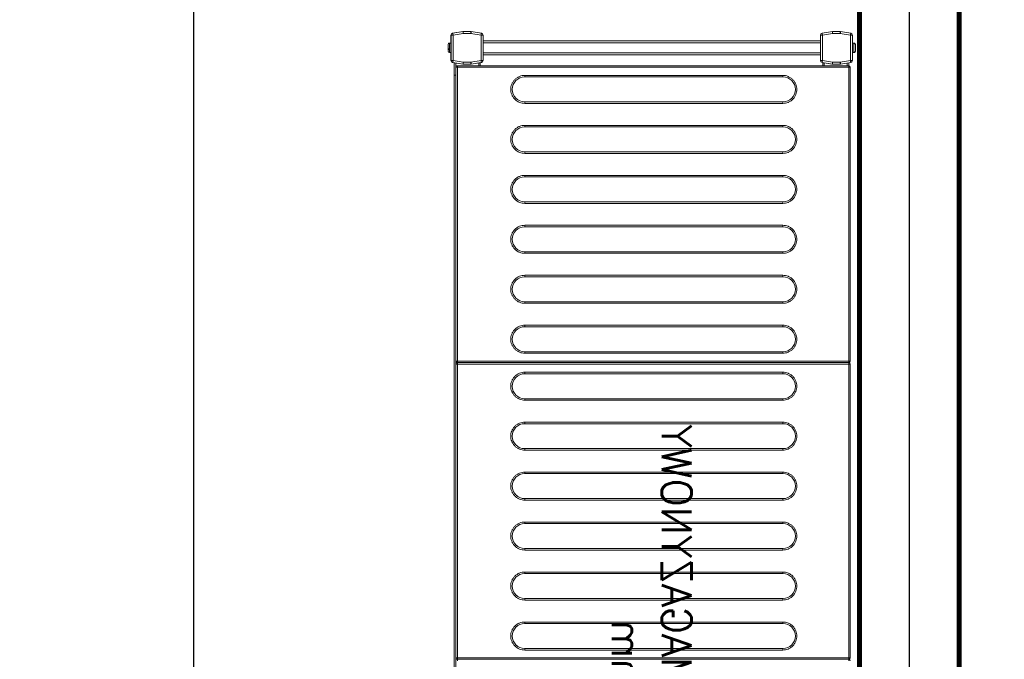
# Model space of a CAD drawing. Header units: millimetres. Extents: x 6161 to 8965, y -9035 to -5431.
# Tile 123 of 256: x 7979 to 8078, y -7095 to -7031. Entities that reach past the tile are written whole.
import ezdxf

# ---------------------------------------------------------------- set-up
doc = ezdxf.new("R2010")
doc.units = ezdxf.units.MM
doc.layers.add('Komory', color=132, linetype='Continuous')
doc.layers.add('Regały', color=3, linetype='Continuous')
doc.styles.add('Arch-Dim', font='romans.shx', dxfattribs={"width": 0.75})
doc.styles.add('RomanS', font='romans.shx')
doc.linetypes.add('BATTING', pattern='A,0.0001,-0.1,[134,ltypeshp.shx,S=0.1,R=0,X=-0.1,Y=0],-0.2,[134,ltypeshp.shx,S=0.1,R=180,X=0.1,Y=0],-0.1', length=0.4001)
doc.dimstyles.new('Standard 50', dxfattribs={"dimscale": 20, "dimtxt": 0.18, "dimasz": 0.18, "dimexe": 0.18, "dimexo": 0.0625, "dimgap": 0.09, "dimtad": 1, "dimdec": 1, "dimzin": 0, "dimdsep": 46, "dimtxsty": 'Arch-Dim', "dimcen": 0.09, "dimclrd": 2, "dimclre": 2, "dimclrt": 1, "dimadec": 0, "dimazin": 0, "dimtfac": 1, "dimtdec": 1, "dimtofl": 0, "dimtmove": 0, "dimatfit": 3, "dimfxl": 0, "dimtolj": 1, "dimtzin": 0, "dimarcsym": 0})

# ---------------------------------------------------------------- blocks, each defined once
blk = doc.blocks.new('*U586')
at = {"const_width": 0.5}
blk.add_lwpolyline([(140, 330), (140, 340), (200, 340), (200, 0), (0, 0), (0, 340), (60, 340), (60, 330), (10, 330), (10, 10), (190, 10), (190, 330)], close=True, dxfattribs=at)
blk = doc.blocks.new('*D584')
at = {"color": 2, "lineweight": -2, "transparency": 16777216}
for p, q in [((41.25, 340), (80.249, 340)), ((76.649, 336.4), (76.649, 3.6)), ((41.25, 0), (80.249, 0))]:
    blk.add_line(p, q, dxfattribs=at)
at = {"color": 2, "transparency": 16777216}
for points in [[(76.049, 336.4), (77.249, 336.4), (76.649, 340)], [(76.049, 3.6), (77.249, 3.6), (76.649, 0)]]:
    blk.add_solid(points, dxfattribs=at)
at = {"layer": 'Defpoints', "color": 0, "transparency": 16777216}
for p in [(40, 340), (40, 0), (76.649, 0)]:
    blk.add_point(p, dxfattribs=at)
at = {"color": 1, "transparency": 16777216, "insert": (73.049, 170), "char_height": 3.6, "attachment_point": 5, "rotation": 90, "style": 'Arch-Dim'}
blk.add_mtext('\\A1;340.0', dxfattribs=at)
blk = doc.blocks.new('*U60')
at = {"lineweight": 15}
for p, q in [((82.833, -0.665), (82.683, -0.665)), ((82.833, -39.865), (82.833, -0.665)), ((82.983, -0.665), (82.833, -0.665)), ((82.983, -0.559), (82.983, -0.515)), ((112.383, -0.515), (82.983, -0.515)), ((82.983, -0.665), (82.983, -0.559)), ((82.983, -0.665), (82.983, -39.865)), ((112.383, -0.665), (82.983, -0.665)), ((112.383, -0.515), (112.383, -0.559)), ((112.383, -0.559), (112.383, -0.665)), ((112.383, -39.865), (112.383, -0.665)), ((112.533, -0.665), (112.383, -0.665)), ((112.533, -0.665), (112.533, -39.865)), ((112.683, -0.665), (112.533, -0.665)), ((112.683, -0.559), (112.683, -0.515)), ((142.083, -0.515), (112.683, -0.515)), ((112.683, -0.665), (112.683, -0.559)), ((112.683, -0.665), (112.683, -39.865)), ((142.083, -0.665), (112.683, -0.665)), ((142.083, -0.515), (142.083, -0.559)), ((142.083, -0.559), (142.083, -0.665)), ((142.083, -39.865), (142.083, -0.665)), ((142.233, -0.665), (142.083, -0.665)), ((142.233, -39.865), (142.233, -0.665)), ((142.233, -0.675), (142.529, -0.675)), ((142.233, -0.825), (142.502, -0.825)), ((142.566, -0.465), (142.386, -1.483)), ((142.763, -0.5), (142.583, -1.517)), ((142.763, -0.3), (142.763, -0.5)), ((145.287, -0.3), (142.763, -0.3)), ((145.287, -0.5), (142.763, -0.5)), ((143.55, -0.15), (143.55, -0.3)), ((144.5, -0.15), (143.55, -0.15)), ((143.557, -0.12), (143.553, -0.12)), ((144.497, -0.12), (144.493, -0.12)), ((144.5, -0.3), (144.5, -0.15)), ((145.287, -0.5), (145.287, -0.3)), ((145.466, -1.517), (145.287, -0.5)), ((145.663, -1.483), (145.484, -0.465)), ((145.484, -0.465), (145.666, -1.5)), ((142.383, -1.5), (142.386, -1.483)), ((142.383, -1.517), (142.383, -1.5)), ((142.583, -1.517), (142.383, -1.517)), ((142.383, -1.517), (142.383, -2.3)), ((142.583, -1.517), (142.583, -2.283)), ((145.466, -2.283), (145.466, -1.517)), ((145.666, -1.517), (145.466, -1.517)), ((145.666, -1.5), (145.666, -2.3)), ((145.666, -2.3), (145.666, -1.517)), ((142.383, -2.375), (142.383, -2.3)), ((142.383, -2.3), (142.566, -3.335)), ((142.515, -3.125), (142.383, -2.375)), ((142.583, -2.283), (142.763, -3.3)), ((145.287, -3.3), (145.466, -2.283)), ((145.484, -3.335), (145.666, -2.3)), ((145.666, -2.3), (145.484, -3.335)), ((142.233, -3.125), (142.515, -3.125)), ((142.233, -3.275), (142.542, -3.275)), ((142.763, -3.3), (145.287, -3.3)), ((142.763, -3.3), (142.763, -3.5)), ((142.763, -3.5), (145.287, -3.5)), ((143.325, -37.291), (143.325, -3.5)), ((143.525, -37.291), (143.525, -3.5)), ((144.525, -37.291), (144.525, -3.5)), ((144.725, -37.291), (144.725, -3.5)), ((145.287, -3.5), (145.287, -3.3)), ((142.566, -37.457), (142.386, -38.474)), ((142.763, -37.291), (142.763, -37.491)), ((145.287, -37.291), (142.763, -37.291)), ((145.287, -37.491), (145.287, -37.291)), ((145.663, -38.474), (145.484, -37.457)), ((142.233, -37.575), (142.542, -37.575)), ((142.233, -37.725), (142.515, -37.725)), ((142.383, -38.475), (142.515, -37.725)), ((142.763, -37.491), (142.583, -38.509)), ((145.287, -37.491), (142.763, -37.491)), ((145.466, -38.509), (145.287, -37.491)), ((142.383, -38.5), (142.383, -38.475)), ((142.383, -38.499), (142.383, -38.5)), ((142.383, -38.5), (142.383, -38.509)), ((142.383, -38.509), (142.383, -39.291)), ((142.583, -38.509), (142.383, -38.509)), ((142.383, -39.291), (142.566, -40.326)), ((142.383, -39.291), (142.383, -39.3)), ((142.383, -39.3), (142.566, -40.335)), ((142.583, -38.509), (142.583, -39.274)), ((142.583, -39.274), (142.763, -40.291)), ((145.287, -40.291), (145.466, -39.274)), ((145.466, -39.274), (145.466, -38.509)), ((145.666, -38.509), (145.466, -38.509)), ((145.484, -40.326), (145.666, -39.291)), ((145.484, -40.335), (145.666, -39.3)), ((145.666, -38.5), (145.666, -38.498)), ((145.666, -39.3), (145.666, -38.5)), ((145.666, -39.291), (145.666, -38.509)), ((141.283, -40.025), (4.383, -40.025)), ((141.283, -40.175), (4.383, -40.175)), ((82.683, -39.865), (82.833, -39.865)), ((82.833, -39.865), (82.983, -39.865)), ((82.983, -39.865), (112.383, -39.865)), ((82.983, -39.865), (82.983, -40.012)), ((82.983, -40.012), (82.983, -40.015)), ((82.983, -40.015), (112.383, -40.015)), ((112.383, -39.865), (112.533, -39.865)), ((112.383, -40.012), (112.383, -39.865)), ((112.383, -40.015), (112.383, -40.012)), ((112.533, -39.865), (112.683, -39.865)), ((112.683, -39.865), (142.083, -39.865)), ((112.683, -39.865), (112.683, -40.012)), ((112.683, -40.012), (112.683, -40.015)), ((112.683, -40.015), (142.083, -40.015)), ((141.283, -40.015), (141.283, -40.025)), ((141.283, -40.025), (141.283, -40.175)), ((141.283, -40.025), (142.511, -40.025)), ((141.283, -40.175), (142.537, -40.175)), ((142.083, -39.865), (142.233, -39.865)), ((142.083, -40.012), (142.083, -39.865)), ((142.083, -40.015), (142.083, -40.012)), ((142.763, -40.291), (145.287, -40.291)), ((142.763, -40.291), (142.763, -40.491)), ((145.287, -40.491), (145.287, -40.291)), ((142.763, -40.491), (145.287, -40.491)), ((142.763, -40.5), (145.287, -40.5)), ((143.55, -40.5), (143.55, -40.65)), ((143.55, -40.65), (144.5, -40.65)), ((143.791, -40.68), (143.901, -40.68)), ((143.941, -40.8), (143.847, -40.8)), ((144.5, -40.65), (144.5, -40.5))]:
    blk.add_line(p, q, dxfattribs=at)
at = {"color": 253, "lineweight": 15, "true_color": 0xa6a6a6}
for p, q in [((83.763, -33.115), (83.763, -7.265)), ((83.763, -7.265), (83.913, -7.265)), ((83.913, -33.115), (83.913, -7.265)), ((86.413, -7.265), (86.413, -33.115)), ((86.563, -7.265), (86.413, -7.265)), ((86.563, -7.265), (86.563, -33.115)), ((88.763, -33.115), (88.763, -7.265)), ((88.763, -7.265), (88.913, -7.265)), ((88.913, -33.115), (88.913, -7.265)), ((91.413, -7.265), (91.413, -33.115)), ((91.563, -7.265), (91.413, -7.265)), ((91.563, -7.265), (91.563, -33.115)), ((93.763, -33.115), (93.763, -7.265)), ((93.763, -7.265), (93.913, -7.265)), ((93.913, -33.115), (93.913, -7.265)), ((96.413, -7.265), (96.413, -33.115)), ((96.563, -7.265), (96.413, -7.265)), ((96.563, -7.265), (96.563, -33.115)), ((98.763, -33.115), (98.763, -7.265)), ((98.763, -7.265), (98.913, -7.265)), ((98.913, -33.115), (98.913, -7.265)), ((101.413, -7.265), (101.413, -33.115)), ((101.563, -7.265), (101.413, -7.265)), ((101.563, -7.265), (101.563, -33.115)), ((103.763, -33.115), (103.763, -7.265)), ((103.763, -7.265), (103.913, -7.265)), ((103.913, -33.115), (103.913, -7.265)), ((106.413, -7.265), (106.413, -33.115)), ((106.563, -7.265), (106.413, -7.265)), ((106.563, -7.265), (106.563, -33.115)), ((108.763, -33.115), (108.763, -7.265)), ((108.763, -7.265), (108.913, -7.265)), ((108.913, -33.115), (108.913, -7.265)), ((111.413, -7.265), (111.413, -33.115)), ((111.563, -7.265), (111.413, -7.265)), ((111.563, -7.265), (111.563, -33.115)), ((113.463, -33.115), (113.463, -7.265)), ((113.463, -7.265), (113.613, -7.265)), ((113.613, -33.115), (113.613, -7.265)), ((116.113, -7.265), (116.113, -33.115)), ((116.263, -7.265), (116.113, -7.265)), ((116.263, -7.265), (116.263, -33.115)), ((118.463, -33.115), (118.463, -7.265)), ((118.463, -7.265), (118.613, -7.265)), ((118.613, -33.115), (118.613, -7.265)), ((121.113, -7.265), (121.113, -33.115)), ((121.263, -7.265), (121.113, -7.265)), ((121.263, -7.265), (121.263, -33.115)), ((123.463, -33.115), (123.463, -7.265)), ((123.463, -7.265), (123.613, -7.265)), ((123.613, -33.115), (123.613, -7.265)), ((126.113, -7.265), (126.113, -33.115)), ((126.263, -7.265), (126.113, -7.265)), ((126.263, -7.265), (126.263, -33.115)), ((128.463, -33.115), (128.463, -7.265)), ((128.463, -7.265), (128.613, -7.265)), ((128.613, -33.115), (128.613, -7.265)), ((131.113, -7.265), (131.113, -33.115)), ((131.263, -7.265), (131.113, -7.265)), ((131.263, -7.265), (131.263, -33.115)), ((133.463, -33.115), (133.463, -7.265)), ((133.463, -7.265), (133.613, -7.265)), ((133.613, -33.115), (133.613, -7.265)), ((136.113, -7.265), (136.113, -33.115)), ((136.263, -7.265), (136.113, -7.265)), ((136.263, -7.265), (136.263, -33.115)), ((138.463, -33.115), (138.463, -7.265)), ((138.463, -7.265), (138.613, -7.265)), ((138.613, -33.115), (138.613, -7.265)), ((141.113, -7.265), (141.113, -33.115)), ((141.263, -7.265), (141.113, -7.265)), ((141.263, -7.265), (141.263, -33.115)), ((83.913, -33.115), (83.763, -33.115)), ((86.563, -33.115), (86.413, -33.115)), ((88.913, -33.115), (88.763, -33.115)), ((91.563, -33.115), (91.413, -33.115)), ((93.913, -33.115), (93.763, -33.115)), ((96.563, -33.115), (96.413, -33.115)), ((98.913, -33.115), (98.763, -33.115)), ((101.563, -33.115), (101.413, -33.115)), ((103.913, -33.115), (103.763, -33.115)), ((106.563, -33.115), (106.413, -33.115)), ((108.913, -33.115), (108.763, -33.115)), ((111.563, -33.115), (111.413, -33.115)), ((113.613, -33.115), (113.463, -33.115)), ((116.263, -33.115), (116.113, -33.115)), ((118.613, -33.115), (118.463, -33.115)), ((121.263, -33.115), (121.113, -33.115)), ((123.613, -33.115), (123.463, -33.115)), ((126.263, -33.115), (126.113, -33.115)), ((128.613, -33.115), (128.463, -33.115)), ((131.263, -33.115), (131.113, -33.115)), ((133.613, -33.115), (133.463, -33.115)), ((136.263, -33.115), (136.113, -33.115)), ((138.613, -33.115), (138.463, -33.115)), ((141.263, -33.115), (141.113, -33.115))]:
    blk.add_line(p, q, dxfattribs=at)
at = {"lineweight": 15, "flags": 128}
for points in [[(142.763, -0.5), (142.724, -0.493), (142.687, -0.487), (142.653, -0.481), (142.623, -0.475), (142.599, -0.471), (142.581, -0.468), (142.569, -0.466), (142.566, -0.465)], [(145.484, -0.465), (145.48, -0.466), (145.469, -0.468), (145.451, -0.471), (145.426, -0.475), (145.396, -0.481), (145.362, -0.487), (145.325, -0.493), (145.287, -0.5)], [(142.386, -1.483), (142.39, -1.483), (142.401, -1.485), (142.419, -1.489), (142.444, -1.493), (142.474, -1.498), (142.508, -1.504), (142.545, -1.511), (142.583, -1.517)], [(145.466, -1.517), (145.505, -1.511), (145.542, -1.504), (145.576, -1.498), (145.606, -1.493), (145.63, -1.489), (145.648, -1.485), (145.66, -1.483), (145.663, -1.483)], [(142.583, -2.283), (142.544, -2.286), (142.507, -2.289), (142.472, -2.292), (142.442, -2.295), (142.417, -2.297), (142.398, -2.299), (142.387, -2.3), (142.383, -2.3)], [(145.666, -2.3), (145.663, -2.3), (145.654, -2.299), (145.64, -2.298), (145.62, -2.296), (145.595, -2.294), (145.566, -2.291), (145.535, -2.288), (145.501, -2.286), (145.466, -2.283)], [(142.542, -3.275), (142.541, -3.272), (142.54, -3.264), (142.537, -3.25), (142.534, -3.231), (142.53, -3.208), (142.526, -3.182), (142.521, -3.154), (142.515, -3.125)], [(142.566, -3.335), (142.569, -3.334), (142.581, -3.332), (142.599, -3.329), (142.623, -3.325), (142.653, -3.319), (142.687, -3.313), (142.724, -3.307), (142.763, -3.3)], [(145.287, -3.3), (145.325, -3.307), (145.362, -3.313), (145.396, -3.319), (145.426, -3.325), (145.451, -3.329), (145.469, -3.332), (145.48, -3.334), (145.484, -3.335)], [(142.763, -37.491), (142.724, -37.484), (142.687, -37.478), (142.653, -37.472), (142.623, -37.467), (142.599, -37.462), (142.581, -37.459), (142.569, -37.457), (142.566, -37.457)], [(145.484, -37.457), (145.48, -37.457), (145.469, -37.459), (145.451, -37.462), (145.426, -37.467), (145.396, -37.472), (145.362, -37.478), (145.325, -37.484), (145.287, -37.491)], [(142.515, -37.725), (142.521, -37.696), (142.526, -37.668), (142.53, -37.642), (142.534, -37.619), (142.537, -37.6), (142.54, -37.586), (142.541, -37.578), (142.542, -37.575)], [(142.583, -39.274), (142.544, -39.277), (142.507, -39.28), (142.472, -39.283), (142.442, -39.286), (142.417, -39.288), (142.398, -39.29), (142.387, -39.291), (142.383, -39.291)], [(142.386, -38.474), (142.39, -38.475), (142.401, -38.477), (142.419, -38.48), (142.444, -38.484), (142.474, -38.489), (142.508, -38.495), (142.545, -38.502), (142.583, -38.509)], [(145.466, -38.509), (145.505, -38.502), (145.542, -38.495), (145.576, -38.489), (145.606, -38.484), (145.63, -38.48), (145.648, -38.477), (145.66, -38.475), (145.663, -38.474)], [(145.666, -39.291), (145.663, -39.291), (145.654, -39.29), (145.64, -39.289), (145.62, -39.287), (145.595, -39.285), (145.566, -39.283), (145.535, -39.28), (145.501, -39.277), (145.466, -39.274)], [(142.566, -40.326), (142.569, -40.325), (142.581, -40.323), (142.599, -40.32), (142.623, -40.316), (142.653, -40.311), (142.687, -40.305), (142.724, -40.298), (142.763, -40.291)], [(145.287, -40.291), (145.325, -40.298), (145.362, -40.305), (145.396, -40.311), (145.426, -40.316), (145.451, -40.32), (145.469, -40.323), (145.48, -40.325), (145.484, -40.326)]]:
    blk.add_lwpolyline(points, dxfattribs=at)
at = {"lineweight": 15}
for centre, radius, start, end in [((82.683, -0.665), 0.15, 0, 90), ((82.983, -0.665), 0.15, 90, 180), ((112.383, -0.665), 0.15, 0, 90), ((112.683, -0.665), 0.15, 90, 180), ((142.083, -0.665), 0.15, 0, 90), ((142.763, -0.5), 0.2, 90, 170), ((143.7, -0.15), 0.15, 168.46304, 180), ((144.35, -0.15), 0.15, 0, 11.53696), ((145.287, -0.5), 0.2, 10, 90), ((142.583, -1.517), 0.2, 170, 180), ((145.466, -1.517), 0.2, 0, 10), ((142.763, -3.3), 0.2, 190, 270), ((145.287, -3.3), 0.2, 270, 350), ((142.763, -37.491), 0.2, 90, 170), ((145.287, -37.491), 0.2, 10, 90), ((142.583, -38.509), 0.2, 170, 180), ((145.466, -38.509), 0.2, 0, 10), ((142.763, -40.291), 0.2, 190, 270), ((142.763, -40.3), 0.2, 190, 270), ((145.287, -40.291), 0.2, 270, 350), ((145.287, -40.3), 0.2, 270, 350), ((143.7, -40.65), 0.15, 180, 270), ((144.35, -40.65), 0.15, 270, 0)]:
    blk.add_arc(centre, radius, start, end, dxfattribs=at)
at = {"color": 253, "lineweight": 15, "true_color": 0xa6a6a6}
for centre, start, end in [((85.163, -7.265), 0, 180), ((90.163, -7.265), 0, 180), ((95.163, -7.265), 0, 180), ((100.163, -7.265), 0, 180), ((105.163, -7.265), 0, 180), ((110.163, -7.265), 0, 180), ((114.863, -7.265), 0, 180), ((119.863, -7.265), 0, 180), ((124.863, -7.265), 0, 180), ((129.863, -7.265), 0, 180), ((134.863, -7.265), 0, 180), ((139.863, -7.265), 0, 180), ((85.163, -33.115), 180, 0), ((90.163, -33.115), 180, 0), ((95.163, -33.115), 180, 0), ((100.163, -33.115), 180, 0), ((105.163, -33.115), 180, 0), ((110.163, -33.115), 180, 0), ((114.863, -33.115), 180, 0), ((119.863, -33.115), 180, 0), ((124.863, -33.115), 180, 0), ((129.863, -33.115), 180, 0), ((134.863, -33.115), 180, 0), ((139.863, -33.115), 180, 0)]:
    blk.add_arc(centre, 1.25, start, end, dxfattribs=at)
at = {"lineweight": 15}
for points, knots in [([(143.705, 0), (143.688, -0.002), (143.654, -0.005), (143.608, -0.031), (143.572, -0.07), (143.562, -0.103), (143.557, -0.12)], [0, 0, 0, 0, 0.250223, 0.50055, 0.748156, 1, 1, 1, 1]), ([(144.344, 0), (144.334, 0), (144.313, 0), (144.236, 0), (144.136, 0), (144.025, 0), (143.913, 0), (143.813, 0), (143.737, 0), (143.716, 0), (143.705, 0)], [0, 0, 0, 0, 0.12118, 0.25, 0.378829, 0.500004, 0.621179, 0.749996, 0.878825, 1, 1, 1, 1]), ([(144.493, -0.12), (144.488, -0.104), (144.478, -0.072), (144.444, -0.033), (144.398, -0.006), (144.363, -0.002), (144.344, 0)], [0, 0, 0, 0, 0.243658, 0.487269, 0.73199, 1, 1, 1, 1]), ([(82.833, -39.863), (82.835, -39.882), (82.839, -39.92), (82.867, -39.96), (82.897, -39.985), (82.923, -40), (82.953, -40.009), (82.973, -40.011), (82.983, -40.012)], [0, 0, 0, 0, 0.238267, 0.485429, 0.612044, 0.739975, 0.869242, 1, 1, 1, 1]), ([(112.383, -40.012), (112.393, -40.011), (112.414, -40.009), (112.443, -40), (112.47, -39.985), (112.5, -39.96), (112.528, -39.92), (112.531, -39.882), (112.533, -39.863)], [0, 0, 0, 0, 0.130778, 0.260041, 0.387968, 0.514579, 0.761745, 1, 1, 1, 1]), ([(112.533, -39.863), (112.535, -39.882), (112.539, -39.92), (112.567, -39.96), (112.597, -39.985), (112.623, -40), (112.653, -40.009), (112.673, -40.011), (112.683, -40.012)], [0, 0, 0, 0, 0.238273, 0.48545, 0.612066, 0.739998, 0.869266, 1, 1, 1, 1]), ([(142.083, -40.012), (142.093, -40.011), (142.114, -40.009), (142.143, -40), (142.17, -39.985), (142.2, -39.96), (142.228, -39.92), (142.231, -39.882), (142.233, -39.863)], [0, 0, 0, 0, 0.1307807, 0.2600455, 0.3879745, 0.5145879, 0.7617323, 1, 1, 1, 1]), ([(143.745, -40.8), (143.752, -40.8), (143.774, -40.8), (143.817, -40.8), (143.847, -40.8)], [0, 0, 0, 0, 0.31193, 1, 1, 1, 1]), ([(143.847, -40.8), (143.841, -40.798), (143.828, -40.795), (143.81, -40.769), (143.797, -40.73), (143.793, -40.697), (143.791, -40.68)], [0, 0, 0, 0, 0.25022, 0.500539, 0.748158, 1, 1, 1, 1]), ([(143.901, -40.68), (143.903, -40.696), (143.907, -40.728), (143.92, -40.767), (143.938, -40.794), (143.951, -40.798), (143.958, -40.8)], [0, 0, 0, 0, 0.243635, 0.487265, 0.731962, 1, 1, 1, 1]), ([(143.958, -40.8), (143.995, -40.8), (144.07, -40.8), (144.18, -40.8), (144.272, -40.8), (144.329, -40.8), (144.354, -40.8), (144.348, -40.8), (144.347, -40.8)], [0, 0, 0, 0, 0.188939, 0.389807, 0.590687, 0.779622, 0.968578, 1, 1, 1, 1])]:
    blk.add_open_spline(points, degree=3, knots=knots, dxfattribs=at)
at = {"color": 253, "lineweight": 15, "true_color": 0xa6a6a6}
for points, knots in [([(83.763, -7.265), (83.768, -7.18), (83.777, -7.004), (83.855, -6.743), (83.984, -6.492), (84.166, -6.268), (84.39, -6.086), (84.641, -5.956), (84.902, -5.881), (85.163, -5.857), (85.424, -5.881), (85.685, -5.956), (85.936, -6.086), (86.16, -6.268), (86.342, -6.492), (86.471, -6.743), (86.549, -7.004), (86.559, -7.18), (86.563, -7.265)], [0, 0, 0, 0, 0.058258, 0.120006, 0.18432, 0.25, 0.31568, 0.379994, 0.441742, 0.5, 0.558258, 0.620005, 0.68432, 0.75, 0.81568, 0.879994, 0.941742, 1, 1, 1, 1]), ([(88.763, -7.265), (88.768, -7.18), (88.777, -7.004), (88.855, -6.743), (88.984, -6.492), (89.166, -6.268), (89.39, -6.086), (89.641, -5.956), (89.902, -5.881), (90.163, -5.857), (90.424, -5.881), (90.685, -5.956), (90.936, -6.086), (91.16, -6.268), (91.342, -6.492), (91.471, -6.743), (91.549, -7.004), (91.559, -7.18), (91.563, -7.265)], [0, 0, 0, 0, 0.058258, 0.120006, 0.18432, 0.25, 0.315679, 0.379994, 0.441742, 0.500001, 0.558258, 0.620006, 0.684321, 0.75, 0.81568, 0.879994, 0.941742, 1, 1, 1, 1]), ([(93.763, -7.265), (93.768, -7.18), (93.777, -7.004), (93.855, -6.743), (93.984, -6.492), (94.166, -6.268), (94.39, -6.086), (94.641, -5.956), (94.902, -5.881), (95.163, -5.857), (95.424, -5.881), (95.685, -5.956), (95.936, -6.086), (96.16, -6.268), (96.342, -6.492), (96.471, -6.743), (96.549, -7.004), (96.559, -7.18), (96.563, -7.265)], [0, 0, 0, 0, 0.058258, 0.120006, 0.18432, 0.25, 0.31568, 0.379995, 0.441742, 0.5, 0.558258, 0.620006, 0.68432, 0.75, 0.81568, 0.879994, 0.941742, 1, 1, 1, 1]), ([(98.763, -7.265), (98.768, -7.18), (98.777, -7.004), (98.855, -6.743), (98.984, -6.492), (99.166, -6.268), (99.39, -6.086), (99.641, -5.956), (99.902, -5.881), (100.163, -5.857), (100.424, -5.881), (100.685, -5.956), (100.936, -6.086), (101.16, -6.268), (101.342, -6.492), (101.471, -6.743), (101.549, -7.004), (101.559, -7.18), (101.563, -7.265)], [0, 0, 0, 0, 0.058258, 0.120006, 0.184321, 0.25, 0.31568, 0.379995, 0.441741, 0.5, 0.558258, 0.620006, 0.68432, 0.75, 0.815679, 0.879994, 0.941742, 1, 1, 1, 1]), ([(103.763, -7.265), (103.768, -7.18), (103.777, -7.004), (103.855, -6.743), (103.984, -6.492), (104.166, -6.268), (104.39, -6.086), (104.641, -5.956), (104.902, -5.881), (105.163, -5.857), (105.424, -5.881), (105.685, -5.956), (105.936, -6.086), (106.16, -6.268), (106.342, -6.492), (106.471, -6.743), (106.549, -7.004), (106.559, -7.18), (106.563, -7.265)], [0, 0, 0, 0, 0.058258, 0.120006, 0.184321, 0.25, 0.31568, 0.379994, 0.441742, 0.5, 0.558259, 0.620005, 0.68432, 0.75, 0.815679, 0.879994, 0.941742, 1, 1, 1, 1]), ([(108.763, -7.265), (108.768, -7.18), (108.777, -7.004), (108.855, -6.743), (108.984, -6.492), (109.166, -6.268), (109.39, -6.086), (109.641, -5.956), (109.902, -5.881), (110.163, -5.857), (110.424, -5.881), (110.685, -5.956), (110.936, -6.086), (111.16, -6.268), (111.342, -6.492), (111.471, -6.743), (111.549, -7.004), (111.559, -7.18), (111.563, -7.265)], [0, 0, 0, 0, 0.058258, 0.120006, 0.18432, 0.25, 0.31568, 0.379994, 0.441742, 0.5, 0.558258, 0.620005, 0.68432, 0.75, 0.81568, 0.879994, 0.941742, 1, 1, 1, 1]), ([(113.463, -7.265), (113.468, -7.18), (113.477, -7.004), (113.555, -6.743), (113.684, -6.492), (113.866, -6.268), (114.09, -6.086), (114.341, -5.956), (114.602, -5.881), (114.863, -5.857), (115.124, -5.881), (115.385, -5.956), (115.636, -6.086), (115.86, -6.268), (116.042, -6.492), (116.171, -6.743), (116.249, -7.004), (116.259, -7.18), (116.263, -7.265)], [0, 0, 0, 0, 0.058258, 0.120006, 0.184321, 0.25, 0.315679, 0.379995, 0.441742, 0.5, 0.558259, 0.620005, 0.684321, 0.75, 0.81568, 0.879995, 0.941742, 1, 1, 1, 1]), ([(118.463, -7.265), (118.468, -7.18), (118.477, -7.004), (118.555, -6.743), (118.684, -6.492), (118.866, -6.268), (119.09, -6.086), (119.341, -5.956), (119.602, -5.881), (119.863, -5.857), (120.124, -5.881), (120.385, -5.956), (120.636, -6.086), (120.86, -6.268), (121.042, -6.492), (121.171, -6.743), (121.249, -7.004), (121.259, -7.18), (121.263, -7.265)], [0, 0, 0, 0, 0.058258, 0.120006, 0.18432, 0.249999, 0.31568, 0.379994, 0.441741, 0.499999, 0.558258, 0.620007, 0.684321, 0.749999, 0.815681, 0.879994, 0.941742, 1, 1, 1, 1]), ([(123.463, -7.265), (123.468, -7.18), (123.477, -7.004), (123.555, -6.743), (123.684, -6.492), (123.866, -6.268), (124.09, -6.086), (124.341, -5.956), (124.602, -5.881), (124.863, -5.857), (125.124, -5.881), (125.385, -5.956), (125.636, -6.086), (125.86, -6.268), (126.042, -6.492), (126.171, -6.743), (126.249, -7.004), (126.259, -7.18), (126.263, -7.265)], [0, 0, 0, 0, 0.058258, 0.120006, 0.184321, 0.25, 0.315679, 0.379993, 0.441742, 0.5, 0.558259, 0.620005, 0.684319, 0.75, 0.81568, 0.879995, 0.941742, 1, 1, 1, 1]), ([(128.463, -7.265), (128.468, -7.18), (128.477, -7.004), (128.555, -6.743), (128.684, -6.492), (128.866, -6.268), (129.09, -6.086), (129.341, -5.956), (129.602, -5.881), (129.863, -5.857), (130.124, -5.881), (130.385, -5.956), (130.636, -6.086), (130.86, -6.268), (131.042, -6.492), (131.171, -6.743), (131.249, -7.004), (131.259, -7.18), (131.263, -7.265)], [0, 0, 0, 0, 0.058258, 0.120006, 0.18432, 0.25, 0.315681, 0.379995, 0.441741, 0.5, 0.558258, 0.620005, 0.684321, 0.75, 0.815679, 0.879994, 0.941742, 1, 1, 1, 1]), ([(133.463, -7.265), (133.468, -7.18), (133.477, -7.004), (133.555, -6.743), (133.684, -6.492), (133.866, -6.268), (134.09, -6.086), (134.341, -5.956), (134.602, -5.881), (134.863, -5.857), (135.124, -5.881), (135.385, -5.956), (135.636, -6.086), (135.86, -6.268), (136.042, -6.492), (136.171, -6.743), (136.249, -7.004), (136.259, -7.18), (136.263, -7.265)], [0, 0, 0, 0, 0.058258, 0.120006, 0.18432, 0.250001, 0.31568, 0.379993, 0.441743, 0.500001, 0.558257, 0.620006, 0.68432, 0.750001, 0.81568, 0.879994, 0.941742, 1, 1, 1, 1]), ([(138.463, -7.265), (138.468, -7.18), (138.477, -7.004), (138.555, -6.743), (138.684, -6.492), (138.866, -6.268), (139.09, -6.086), (139.341, -5.956), (139.602, -5.881), (139.863, -5.857), (140.124, -5.881), (140.385, -5.956), (140.636, -6.086), (140.86, -6.268), (141.042, -6.492), (141.171, -6.743), (141.249, -7.004), (141.259, -7.18), (141.263, -7.265)], [0, 0, 0, 0, 0.058258, 0.120006, 0.184321, 0.25, 0.315679, 0.379995, 0.441742, 0.5, 0.558259, 0.620005, 0.684321, 0.75, 0.81568, 0.879995, 0.941742, 1, 1, 1, 1]), ([(86.563, -33.115), (86.559, -33.2), (86.549, -33.376), (86.471, -33.637), (86.342, -33.888), (86.16, -34.112), (85.936, -34.294), (85.685, -34.424), (85.424, -34.499), (85.163, -34.523), (84.902, -34.499), (84.641, -34.424), (84.39, -34.294), (84.166, -34.112), (83.984, -33.888), (83.855, -33.637), (83.777, -33.376), (83.768, -33.2), (83.763, -33.115)], [0, 0, 0, 0, 0.058258, 0.120006, 0.18432, 0.25, 0.315679, 0.379995, 0.441742, 0.5, 0.558258, 0.620006, 0.68432, 0.75, 0.81568, 0.879995, 0.941742, 1, 1, 1, 1]), ([(91.563, -33.115), (91.559, -33.2), (91.549, -33.376), (91.471, -33.637), (91.342, -33.888), (91.16, -34.112), (90.936, -34.294), (90.685, -34.424), (90.424, -34.499), (90.163, -34.523), (89.902, -34.499), (89.641, -34.424), (89.39, -34.294), (89.166, -34.112), (88.984, -33.888), (88.855, -33.637), (88.777, -33.376), (88.768, -33.2), (88.763, -33.115)], [0, 0, 0, 0, 0.058258, 0.120006, 0.18432, 0.25, 0.315679, 0.379994, 0.441742, 0.499999, 0.558258, 0.620006, 0.684321, 0.75, 0.81568, 0.879994, 0.941742, 1, 1, 1, 1]), ([(96.563, -33.115), (96.559, -33.2), (96.549, -33.376), (96.471, -33.637), (96.342, -33.888), (96.16, -34.112), (95.936, -34.294), (95.685, -34.424), (95.424, -34.499), (95.163, -34.523), (94.902, -34.499), (94.641, -34.424), (94.39, -34.294), (94.166, -34.112), (93.984, -33.888), (93.855, -33.637), (93.777, -33.376), (93.768, -33.2), (93.763, -33.115)], [0, 0, 0, 0, 0.058258, 0.120005, 0.18432, 0.25, 0.31568, 0.379994, 0.441742, 0.5, 0.558258, 0.620005, 0.684321, 0.75, 0.81568, 0.879994, 0.941742, 1, 1, 1, 1]), ([(101.563, -33.115), (101.559, -33.2), (101.549, -33.376), (101.471, -33.637), (101.342, -33.888), (101.16, -34.112), (100.936, -34.294), (100.685, -34.424), (100.424, -34.499), (100.163, -34.523), (99.902, -34.499), (99.641, -34.424), (99.39, -34.294), (99.166, -34.112), (98.984, -33.888), (98.855, -33.637), (98.777, -33.376), (98.768, -33.2), (98.763, -33.115)], [0, 0, 0, 0, 0.058258, 0.120005, 0.184321, 0.25, 0.31568, 0.379994, 0.441742, 0.5, 0.558259, 0.620005, 0.68432, 0.75, 0.815679, 0.879995, 0.941742, 1, 1, 1, 1]), ([(106.563, -33.115), (106.559, -33.2), (106.549, -33.376), (106.471, -33.637), (106.342, -33.888), (106.16, -34.112), (105.936, -34.294), (105.685, -34.424), (105.424, -34.499), (105.163, -34.523), (104.902, -34.499), (104.641, -34.424), (104.39, -34.294), (104.166, -34.112), (103.984, -33.888), (103.855, -33.637), (103.777, -33.376), (103.768, -33.2), (103.763, -33.115)], [0, 0, 0, 0, 0.058258, 0.120005, 0.184321, 0.25, 0.31568, 0.379995, 0.441741, 0.5, 0.558258, 0.620006, 0.68432, 0.75, 0.815679, 0.879995, 0.941742, 1, 1, 1, 1]), ([(111.563, -33.115), (111.559, -33.2), (111.549, -33.376), (111.471, -33.637), (111.342, -33.888), (111.16, -34.112), (110.936, -34.294), (110.685, -34.424), (110.424, -34.499), (110.163, -34.523), (109.902, -34.499), (109.641, -34.424), (109.39, -34.294), (109.166, -34.112), (108.984, -33.888), (108.855, -33.637), (108.777, -33.376), (108.768, -33.2), (108.763, -33.115)], [0, 0, 0, 0, 0.058258, 0.120006, 0.18432, 0.25, 0.315679, 0.379995, 0.441742, 0.5, 0.558258, 0.620006, 0.68432, 0.75, 0.81568, 0.879995, 0.941742, 1, 1, 1, 1]), ([(116.263, -33.115), (116.259, -33.2), (116.249, -33.376), (116.171, -33.637), (116.042, -33.888), (115.86, -34.112), (115.636, -34.294), (115.385, -34.424), (115.124, -34.499), (114.863, -34.523), (114.602, -34.499), (114.341, -34.424), (114.09, -34.294), (113.866, -34.112), (113.684, -33.888), (113.555, -33.637), (113.477, -33.376), (113.468, -33.2), (113.463, -33.115)], [0, 0, 0, 0, 0.058258, 0.120005, 0.184321, 0.25, 0.315679, 0.379995, 0.441741, 0.5, 0.558258, 0.620005, 0.684321, 0.75, 0.815679, 0.879994, 0.941742, 1, 1, 1, 1]), ([(121.263, -33.115), (121.259, -33.2), (121.249, -33.376), (121.171, -33.637), (121.042, -33.888), (120.86, -34.112), (120.636, -34.294), (120.385, -34.424), (120.124, -34.499), (119.863, -34.523), (119.602, -34.499), (119.341, -34.424), (119.09, -34.294), (118.866, -34.112), (118.684, -33.888), (118.555, -33.637), (118.477, -33.376), (118.468, -33.2), (118.463, -33.115)], [0, 0, 0, 0, 0.058258, 0.120006, 0.18432, 0.250001, 0.315679, 0.379993, 0.441742, 0.500001, 0.558259, 0.620006, 0.68432, 0.750001, 0.81568, 0.879994, 0.941742, 1, 1, 1, 1]), ([(126.263, -33.115), (126.259, -33.2), (126.249, -33.376), (126.171, -33.637), (126.042, -33.888), (125.86, -34.112), (125.636, -34.294), (125.385, -34.424), (125.124, -34.499), (124.863, -34.523), (124.602, -34.499), (124.341, -34.424), (124.09, -34.294), (123.866, -34.112), (123.684, -33.888), (123.555, -33.637), (123.477, -33.376), (123.468, -33.2), (123.463, -33.115)], [0, 0, 0, 0, 0.058258, 0.120005, 0.184321, 0.25, 0.315681, 0.379995, 0.441741, 0.5, 0.558258, 0.620007, 0.684321, 0.75, 0.815679, 0.879994, 0.941742, 1, 1, 1, 1]), ([(131.263, -33.115), (131.259, -33.2), (131.249, -33.376), (131.171, -33.637), (131.042, -33.888), (130.86, -34.112), (130.636, -34.294), (130.385, -34.424), (130.124, -34.499), (129.863, -34.523), (129.602, -34.499), (129.341, -34.424), (129.09, -34.294), (128.866, -34.112), (128.684, -33.888), (128.555, -33.637), (128.477, -33.376), (128.468, -33.2), (128.463, -33.115)], [0, 0, 0, 0, 0.058258, 0.120006, 0.184321, 0.25, 0.315679, 0.379995, 0.441742, 0.5, 0.558259, 0.620005, 0.684319, 0.75, 0.815679, 0.879995, 0.941742, 1, 1, 1, 1]), ([(136.263, -33.115), (136.259, -33.2), (136.249, -33.376), (136.171, -33.637), (136.042, -33.888), (135.86, -34.112), (135.636, -34.294), (135.385, -34.424), (135.124, -34.499), (134.863, -34.523), (134.602, -34.499), (134.341, -34.424), (134.09, -34.294), (133.866, -34.112), (133.684, -33.888), (133.555, -33.637), (133.477, -33.376), (133.468, -33.2), (133.463, -33.115)], [0, 0, 0, 0, 0.058258, 0.120006, 0.18432, 0.249999, 0.31568, 0.379994, 0.441743, 0.499999, 0.558257, 0.620007, 0.684321, 0.749999, 0.81568, 0.879994, 0.941742, 1, 1, 1, 1]), ([(141.263, -33.115), (141.259, -33.2), (141.249, -33.376), (141.171, -33.637), (141.042, -33.888), (140.86, -34.112), (140.636, -34.294), (140.385, -34.424), (140.124, -34.499), (139.863, -34.523), (139.602, -34.499), (139.341, -34.424), (139.09, -34.294), (138.866, -34.112), (138.684, -33.888), (138.555, -33.637), (138.477, -33.376), (138.468, -33.2), (138.463, -33.115)], [0, 0, 0, 0, 0.058258, 0.120005, 0.184321, 0.25, 0.315679, 0.379995, 0.441741, 0.5, 0.558258, 0.620005, 0.684321, 0.75, 0.815679, 0.879994, 0.941742, 1, 1, 1, 1])]:
    blk.add_open_spline(points, degree=3, knots=knots, dxfattribs=at)
at = {"color": 7, "insert": (72.85, -20.4), "char_height": 3, "width": 145.7, "attachment_point": 5, "style": 'RomanS'}
blk.add_mtext('REGAŁ CHŁODNICZY MAGAZYNOWY\\P1457x408mm', dxfattribs=at)
blk = doc.blocks.new('*U583')
at = {"const_width": 0.5}
blk.add_lwpolyline([(135, 330), (135, 340), (260, 340), (260, 0), (0, 0), (0, 340), (55, 340), (55, 330), (10, 330), (10, 10), (250, 10), (250, 330)], close=True, dxfattribs=at)
at = {"color": 253, "linetype": 'BATTING', "ltscale": 12, "true_color": 0xadadad}
blk.add_lwpolyline([(55, 335), (5, 335), (5, 5), (255, 5), (255, 335), (135, 335)], dxfattribs=at)
dim = blk.add_linear_dim(base=(76.649, 0), p1=(40, 340), p2=(40, 0), angle=90, dimstyle='Standard 50', override={"dimfxl": 50, "dimfxlon": 1})
dim.commit()
dim.dimension.update_dxf_attribs({"geometry": '*D584', "text_midpoint": (73.049, 170)})

msp = doc.modelspace()

# ---------------------------------------------------------------- block references
at = {"layer": 'Komory', "rotation": 179.9999999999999}
for name, p in [('*U583', (8073.242, -6977.742)), ('*U586', (8273.242, -6977.742))]:
    msp.add_blockref(name, p, dxfattribs=at)
at = {"layer": 'Regały', "linetype": 'Continuous', "lineweight": 25, "xscale": -1, "rotation": 270}
msp.add_blockref('*U60', (8062.841, -7177.688), dxfattribs=at)

doc.saveas('drawing.dxf')
